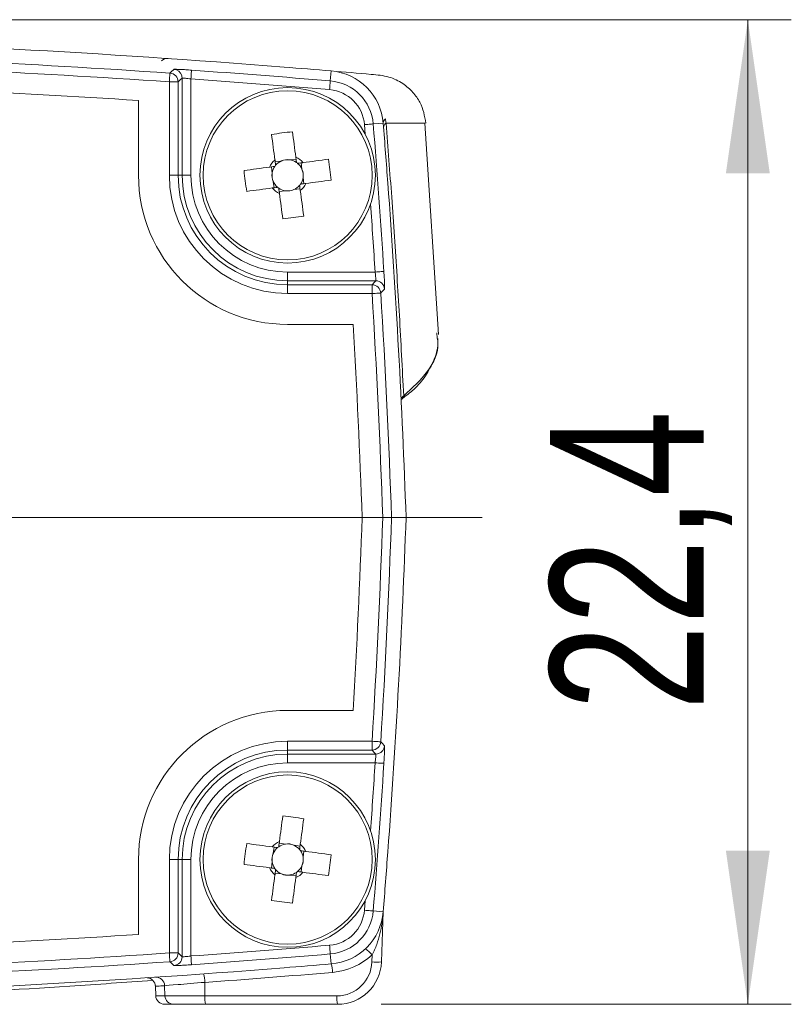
# Model space of a CAD drawing. Header units: millimetres. Extents: x -72 to 415, y 5 to 292.
# Tile 47 of 59: x 289 to 306, y 105 to 127. Entities that reach past the tile are written whole.
import ezdxf

# ---------------------------------------------------------------- set-up
doc = ezdxf.new("R2010")
doc.units = ezdxf.units.MM
doc.linetypes.add('CENTERX2', pattern=[20.32, 12.7, -2.54, 2.54, -2.54])
doc.styles.add('SLDTEXTSTYLE0', font='TXT', dxfattribs={"width": 0.75})
doc.dimstyles.new('SLDDIMSTYLE2', dxfattribs={"dimtxt": 3.5, "dimasz": 3.5, "dimexe": 0, "dimexo": 0.0625, "dimgap": 0.875, "dimtad": 1, "dimdec": 1, "dimrnd": 1e-09, "dimzin": 12, "dimdsep": 46, "dimtxsty": 'SLDTEXTSTYLE0', "dimsah": 1, "dimcen": 0.09, "dimadec": 0, "dimazin": 3, "dimtfac": 1, "dimtmove": 0, "dimatfit": 0, "dimfxl": 1, "dimfrac": 2, "dimtolj": 1, "dimtzin": 12, "dimarcsym": 0})

# ---------------------------------------------------------------- blocks, each defined once
blk = doc.blocks.new('_D_3')
at = {"color": 7, "linetype": 'Continuous', "lineweight": 0}
for p, q in [((283.485, 127.165), (306.455, 127.165)), ((305.464, 127.165), (305.464, 104.717)), ((297.101, 104.717), (306.455, 104.717))]:
    blk.add_line(p, q, dxfattribs=at)
for points in [[(305.464, 127.165), (304.964, 123.665), (305.964, 123.665)], [(305.464, 104.717), (305.964, 108.217), (304.964, 108.217)]]:
    blk.add_solid(points, dxfattribs=at)
at = {"color": 7, "linetype": 'Continuous', "lineweight": 0, "insert": (300.953, 111.415), "char_height": 3.5, "attachment_point": 1, "rotation": 90, "style": 'SLDTEXTSTYLE0'}
blk.add_mtext('22,4', dxfattribs=at)

msp = doc.modelspace()

# ---------------------------------------------------------------- linework, layer by layer
at = {"color": 7, "linetype": 'Continuous', "lineweight": 15}
for p, q in [((295.944, 125.77), (295.963, 125.997)), ((292.274, 125.747), (292.474, 125.747)), ((292.274, 125.747), (292.274, 123.617)), ((292.474, 123.617), (292.474, 125.747)), ((292.566, 125.833), (292.566, 123.617)), ((292.766, 123.617), (292.766, 125.815)), ((291.571, 123.617), (291.571, 125.323)), ((296.922, 124.788), (297.149, 124.806)), ((298.409, 119.986), (298.097, 124.807)), ((294.829, 123.943), (294.688, 123.924)), ((295.163, 123.988), (295.022, 123.969)), ((294.6, 123.81), (294.619, 123.668)), ((295.297, 123.759), (295.278, 123.9)), ((292.274, 123.617), (292.474, 123.617)), ((292.566, 123.617), (292.474, 123.617)), ((292.566, 123.617), (292.766, 123.617)), ((294.645, 123.476), (294.664, 123.334)), ((295.342, 123.424), (295.323, 123.566)), ((294.778, 123.246), (294.92, 123.265)), ((295.112, 123.291), (295.254, 123.31)), ((296.966, 121.412), (294.971, 121.412)), ((294.971, 121.212), (294.971, 121.412)), ((294.971, 121.212), (296.981, 121.212)), ((294.971, 121.212), (294.971, 121.12)), ((296.895, 121.12), (294.971, 121.12)), ((294.971, 120.92), (294.971, 121.12)), ((296.895, 120.92), (296.895, 121.12)), ((294.971, 120.92), (296.895, 120.92)), ((296.466, 120.217), (294.971, 120.217)), ((298.371, 120.022), (298.384, 119.901)), ((297.589, 118.524), (297.592, 118.525)), ((297.34, 115.817), (297.671, 115.817)), ((294.971, 111.417), (296.466, 111.417)), ((294.971, 110.514), (294.971, 110.714)), ((296.895, 110.714), (294.971, 110.714)), ((296.895, 110.514), (296.895, 110.714)), ((294.971, 110.514), (296.895, 110.514)), ((294.971, 110.422), (294.971, 110.514)), ((296.981, 110.422), (294.971, 110.422)), ((294.971, 110.222), (294.971, 110.422)), ((294.971, 110.222), (296.966, 110.222)), ((294.664, 108.3), (294.645, 108.159)), ((294.92, 108.369), (294.778, 108.388)), ((295.254, 108.324), (295.112, 108.343)), ((295.323, 108.068), (295.342, 108.21)), ((291.571, 106.311), (291.571, 108.017)), ((292.274, 108.017), (292.274, 105.887)), ((292.474, 108.017), (292.274, 108.017)), ((292.474, 105.887), (292.474, 108.017)), ((292.566, 108.017), (292.474, 108.017)), ((292.566, 108.017), (292.566, 105.801)), ((292.766, 108.017), (292.566, 108.017)), ((292.766, 105.819), (292.766, 108.017)), ((294.619, 107.966), (294.6, 107.824)), ((295.278, 107.734), (295.297, 107.876)), ((294.688, 107.71), (294.829, 107.691)), ((295.022, 107.665), (295.163, 107.646)), ((296.922, 106.846), (297.149, 106.828)), ((297.109, 105.682), (297.149, 106.823)), ((292.474, 105.887), (292.274, 105.887)), ((295.944, 105.864), (295.963, 105.637)), ((296.898, 105.846), (296.892, 105.682)), ((291.956, 105.134), (291.954, 105.153)), ((291.956, 105.129), (291.956, 105.128)), ((291.956, 105.128), (291.964, 104.91)), ((292.167, 105.142), (292.175, 104.91)), ((293.082, 105.218), (293.083, 104.91)), ((293.083, 104.91), (292.175, 104.91)), ((296.093, 104.91), (293.083, 104.91)), ((292.164, 104.717), (292.373, 104.717)), ((292.373, 104.717), (293.101, 104.717)), ((293.101, 104.717), (296.11, 104.717))]:
    msp.add_line(p, q, dxfattribs=at)
at = {"color": 8, "linetype": 'Continuous', "lineweight": 15}
for p, q in [((296.723, 124.772), (296.741, 124.548)), ((296.741, 107.086), (296.723, 106.862)), ((292.175, 104.91), (291.964, 104.91))]:
    msp.add_line(p, q, dxfattribs=at)
at = {"color": 7, "linetype": 'CENTERX2', "lineweight": 0}
msp.add_line((299.408, 115.817), (254.476, 115.817), dxfattribs=at)
at = {"color": 7, "linetype": 'Continuous', "lineweight": 15, "flags": 128}
for points in [[(292.274, 125.747), (292.276, 125.785), (292.279, 125.822), (292.281, 125.856), (292.283, 125.886), (292.285, 125.911), (292.286, 125.93), (292.287, 125.942), (292.287, 125.946)], [(292.379, 126.032), (292.369, 126.022), (292.327, 125.983), (292.287, 125.946)], [(292.766, 125.815), (292.768, 125.853), (292.771, 125.89), (292.773, 125.924), (292.775, 125.954), (292.777, 125.979), (292.778, 125.998), (292.779, 126.01), (292.78, 126.015)], [(292.474, 125.747), (292.52, 125.79), (292.566, 125.833)], [(292.556, 125.895), (292.562, 125.87), (292.566, 125.833)], [(295.927, 125.57), (295.93, 125.609), (295.933, 125.645), (295.936, 125.679), (295.939, 125.709), (295.941, 125.734), (295.942, 125.753), (295.943, 125.765), (295.944, 125.77)], [(295.158, 124.029), (295.148, 124.103), (295.138, 124.177), (295.128, 124.25), (295.119, 124.323), (295.109, 124.395), (295.099, 124.468), (295.09, 124.539), (295.08, 124.61)], [(296.723, 124.772), (296.761, 124.775), (296.798, 124.778), (296.832, 124.781), (296.862, 124.783), (296.887, 124.785), (296.905, 124.787), (296.917, 124.788), (296.922, 124.788)], [(294.604, 124.547), (294.614, 124.476), (294.623, 124.404), (294.633, 124.332), (294.643, 124.259), (294.652, 124.186), (294.662, 124.113), (294.672, 124.039), (294.682, 123.966)], [(295.901, 123.984), (295.829, 123.974), (295.758, 123.964), (295.685, 123.955), (295.613, 123.945), (295.54, 123.935), (295.467, 123.925), (295.393, 123.916), (295.319, 123.906)], [(294.559, 123.804), (294.485, 123.794), (294.411, 123.784), (294.338, 123.775), (294.265, 123.765), (294.192, 123.755), (294.12, 123.745), (294.049, 123.736), (293.977, 123.726)], [(295.383, 123.43), (295.457, 123.44), (295.53, 123.45), (295.604, 123.46), (295.677, 123.469), (295.749, 123.479), (295.821, 123.489), (295.893, 123.498), (295.964, 123.508)], [(294.041, 123.251), (294.112, 123.26), (294.184, 123.27), (294.256, 123.279), (294.329, 123.289), (294.402, 123.299), (294.475, 123.309), (294.548, 123.318), (294.622, 123.328)], [(295.337, 122.687), (295.328, 122.758), (295.318, 122.83), (295.308, 122.902), (295.299, 122.975), (295.289, 123.048), (295.279, 123.121), (295.269, 123.195), (295.259, 123.269)], [(294.784, 123.205), (294.794, 123.131), (294.803, 123.058), (294.813, 122.984), (294.823, 122.911), (294.833, 122.839), (294.842, 122.767), (294.852, 122.695), (294.861, 122.624)], [(296.966, 121.412), (297.005, 121.414), (297.041, 121.417), (297.076, 121.419), (297.106, 121.421), (297.13, 121.422), (297.149, 121.424), (297.161, 121.424), (297.166, 121.425)], [(296.981, 121.212), (296.938, 121.166), (296.895, 121.12)], [(297.094, 120.932), (297.104, 120.943), (297.144, 120.985), (297.181, 121.024)], [(296.895, 120.92), (296.933, 120.922), (296.97, 120.925), (297.004, 120.927), (297.034, 120.929), (297.059, 120.93), (297.078, 120.931), (297.09, 120.932), (297.094, 120.932)], [(296.895, 110.714), (296.933, 110.712), (296.97, 110.709), (297.004, 110.707), (297.034, 110.705), (297.059, 110.704), (297.078, 110.703), (297.09, 110.702), (297.094, 110.702)], [(297.181, 110.61), (297.171, 110.62), (297.132, 110.662), (297.094, 110.702)], [(296.895, 110.514), (296.938, 110.468), (296.981, 110.422)], [(297.166, 110.209), (297.161, 110.21), (297.149, 110.211), (297.13, 110.212), (297.106, 110.213), (297.076, 110.215), (297.041, 110.217), (297.005, 110.22), (296.966, 110.222)], [(297.045, 110.433), (297.019, 110.426), (296.981, 110.422)], [(294.861, 109.01), (294.852, 108.939), (294.842, 108.868), (294.833, 108.795), (294.823, 108.723), (294.813, 108.65), (294.803, 108.577), (294.794, 108.503), (294.784, 108.429)], [(295.259, 108.366), (295.269, 108.439), (295.279, 108.513), (295.289, 108.586), (295.299, 108.659), (295.308, 108.732), (295.318, 108.804), (295.328, 108.876), (295.337, 108.947)], [(294.622, 108.306), (294.548, 108.316), (294.475, 108.325), (294.402, 108.335), (294.329, 108.345), (294.256, 108.355), (294.184, 108.364), (294.112, 108.374), (294.041, 108.384)], [(295.964, 108.126), (295.893, 108.136), (295.821, 108.145), (295.749, 108.155), (295.677, 108.165), (295.604, 108.175), (295.53, 108.184), (295.457, 108.194), (295.383, 108.204)], [(293.977, 107.908), (294.049, 107.898), (294.12, 107.889), (294.192, 107.879), (294.265, 107.869), (294.338, 107.86), (294.411, 107.85), (294.485, 107.84), (294.559, 107.83)], [(294.682, 107.669), (294.672, 107.595), (294.662, 107.521), (294.652, 107.448), (294.643, 107.375), (294.633, 107.302), (294.623, 107.23), (294.614, 107.158), (294.604, 107.087)], [(295.08, 107.024), (295.09, 107.095), (295.099, 107.167), (295.109, 107.239), (295.119, 107.311), (295.128, 107.384), (295.138, 107.458), (295.148, 107.531), (295.158, 107.605)], [(295.319, 107.728), (295.393, 107.718), (295.467, 107.709), (295.54, 107.699), (295.613, 107.689), (295.685, 107.679), (295.758, 107.67), (295.829, 107.66), (295.901, 107.651)], [(296.922, 106.846), (296.917, 106.846), (296.905, 106.847), (296.887, 106.849), (296.862, 106.851), (296.832, 106.853), (296.798, 106.856), (296.761, 106.859), (296.723, 106.862)], [(295.944, 105.864), (295.943, 105.869), (295.942, 105.881), (295.941, 105.9), (295.939, 105.925), (295.936, 105.955), (295.933, 105.989), (295.93, 106.025), (295.927, 106.064)], [(292.287, 105.688), (292.287, 105.692), (292.286, 105.704), (292.285, 105.723), (292.283, 105.748), (292.281, 105.778), (292.279, 105.812), (292.276, 105.849), (292.274, 105.887)], [(292.566, 105.801), (292.52, 105.844), (292.474, 105.887)], [(292.78, 105.62), (292.779, 105.624), (292.778, 105.636), (292.777, 105.655), (292.775, 105.68), (292.773, 105.71), (292.771, 105.744), (292.768, 105.781), (292.766, 105.819)], [(292.287, 105.688), (292.298, 105.678), (292.34, 105.639), (292.379, 105.602)]]:
    msp.add_lwpolyline(points, dxfattribs=at)
at = {"color": 7, "linetype": 'Continuous', "lineweight": 15}
for centre, radius in [((294.971, 123.617), 2), ((294.971, 123.617), 1.928), ((294.971, 108.017), 2), ((294.971, 108.017), 1.928)]:
    msp.add_circle(centre, radius, dxfattribs=at)
for centre, radius, start, end in [((276.471, -105.183), 232, 85.44631, 88.49683), ((276.471, -105.183), 231.67, 86.08523, 88.46173), ((276.471, -105.183), 231.47, 86.08523, 88.46173), ((292.231, 126.081), 0.2, 86.1014, 134), ((292.274, 125.747), 0.2, 0.0429, 86.0422), ((276.471, -105.183), 231.772, 85.18047, 85.96498), ((276.471, -105.183), 232, 85.18047, 85.44631), ((295.854, 124.701), 1.3, 4.6392, 85.1805), ((276.471, -105.183), 231, 86.25202, 88.41162), ((276.471, -105.183), 231.572, 85.18047, 85.96498), ((295.854, 124.701), 1.072, 4.6392, 85.1805), ((295.854, 124.701), 0.872, 4.6392, 85.1805), ((297.264, 124.808), 0.115, 123.651, 180.8559), ((295.78, 117.567), 7.078, 95.6746, 99.5607), ((102.29, 108.994), 195.272, 3.64974, 4.63923), ((102.29, 108.994), 195.5, 4.23725, 4.63923), ((294.971, 123.617), 0.453, 129.6455, 155.5898), ((294.971, 123.617), 0.356, 113.4498, 140.08), ((294.971, 123.617), 0.355, 81.7855, 113.4498), ((294.971, 123.617), 0.355, 55.1553, 81.7855), ((294.971, 123.617), 0.453, 39.6455, 65.5898), ((288.92, 122.808), 7.079, 5.6748, 9.5606), ((301.02, 124.426), 7.078, 185.6744, 189.5609), ((294.971, 123.617), 0.356, 145.1553, 171.7855), ((294.971, 123.617), 0.356, 140.08, 145.1553), ((294.971, 123.617), 0.355, 50.08, 55.1553), ((294.971, 123.617), 0.355, 23.4498, 50.08), ((294.971, 123.617), 0.355, 351.7855, 23.4498), ((294.971, 123.617), 3.4, 180, 270), ((294.971, 123.617), 2.697, 180, 270), ((294.971, 123.617), 2.497, 180, 270), ((294.971, 123.617), 2.405, 180, 270), ((294.971, 123.617), 2.205, 180, 270), ((294.971, 123.617), 0.355, 171.7855, 203.4498), ((294.971, 123.617), 0.356, 203.4498, 230.08), ((294.971, 123.617), 0.356, 325.1553, 351.7855), ((294.971, 123.617), 0.453, 219.6455, 245.5898), ((294.971, 123.617), 0.356, 230.08, 235.1553), ((294.971, 123.617), 0.356, 235.1553, 261.7855), ((294.971, 123.617), 0.356, 261.7855, 293.4498), ((294.971, 123.617), 0.356, 293.4498, 320.08), ((294.971, 123.617), 0.356, 320.08, 325.1553), ((294.971, 123.617), 0.453, 309.6455, 335.5898), ((102.29, 108.994), 195.5, 2, 4.23725), ((294.162, 129.667), 7.078, 275.6746, 279.5608), ((296.895, 120.92), 0.2, 3.5496, 89.9576), ((296.981, 121.012), 0.2, 3.5743, 89.9577), ((102.29, 108.994), 194.97, 2.00544, 3.50685), ((102.29, 108.994), 195.17, 2.00338, 3.50685), ((102.29, 108.994), 194.5, 2.01029, 3.30786), ((102.29, 122.64), 194.5, 356.69214, 357.98971), ((102.29, 122.64), 194.97, 356.49315, 357.99456), ((102.29, 122.64), 195.17, 356.49315, 357.99662), ((102.29, 122.64), 195.5, 355.76275, 358), ((294.971, 108.017), 3.4, 90, 180), ((294.971, 108.017), 2.697, 90, 180), ((296.895, 110.714), 0.2, 270.0424, 356.4504), ((294.971, 108.017), 2.497, 90, 180), ((294.971, 108.017), 2.405, 90, 180), ((294.971, 108.017), 2.205, 90, 180), ((102.29, 122.64), 195.272, 355.36077, 356.35026), ((294.162, 101.967), 7.078, 80.4392, 84.3254), ((294.971, 108.017), 0.453, 114.4102, 140.3545), ((301.02, 107.208), 7.078, 170.4391, 174.3256), ((294.971, 108.017), 0.356, 129.92, 156.5502), ((294.971, 108.017), 0.356, 124.8447, 129.92), ((294.971, 108.017), 0.356, 98.2145, 124.8447), ((294.971, 108.017), 0.356, 66.5502, 98.2145), ((294.971, 108.017), 0.356, 39.92, 66.5502), ((294.971, 108.017), 0.356, 34.8447, 39.92), ((294.971, 108.017), 0.453, 24.4102, 50.3545), ((294.971, 108.017), 0.356, 8.2145, 34.8447), ((294.971, 108.017), 0.355, 156.5502, 188.2145), ((294.971, 108.017), 0.355, 336.5502, 8.2145), ((288.92, 108.826), 7.079, 350.4394, 354.3252), ((102.29, 122.64), 195.5, 355.36077, 355.76275), ((294.971, 108.017), 0.453, 204.4102, 230.3545), ((294.971, 108.017), 0.356, 188.2145, 214.8447), ((294.971, 108.017), 0.356, 214.8447, 219.92), ((294.971, 108.017), 0.356, 219.92, 246.5502), ((294.971, 108.017), 0.355, 309.92, 336.5502), ((294.971, 108.017), 0.355, 246.5502, 278.2145), ((294.971, 108.017), 0.355, 278.2145, 304.8447), ((294.971, 108.017), 0.453, 294.4102, 320.3545), ((294.971, 108.017), 0.355, 304.8447, 309.92), ((295.78, 114.067), 7.078, 260.4393, 264.3254), ((295.854, 106.933), 0.872, 274.8195, 355.3608), ((295.854, 106.933), 1.072, 274.8195, 355.3608), ((295.854, 106.933), 1.3, 274.8195, 355.3608), ((297.281, 106.817), 0.133, 175.383, 179.2567), ((276.471, 336.817), 231, 271.58838, 273.74798), ((276.471, 336.817), 231.572, 274.03502, 274.81953), ((296.416, 105.466), 0.613, 38.2842, 57.7688), ((276.471, 336.817), 231.47, 271.53827, 273.91477), ((292.274, 105.887), 0.2, 273.9578, 359.9571), ((292.366, 105.801), 0.2, 273.9785, 359.9571), ((276.471, 336.817), 231.772, 274.03502, 274.81953), ((295.871, 106.94), 1.5, 274.8195, 313.1963), ((276.471, 336.817), 232, 271.50317, 274.55369), ((276.471, 336.817), 231.67, 271.53827, 273.91477), ((276.471, 336.817), 232, 274.55369, 274.81953), ((295.445, 105.446), 0.552, 359.9047, 20.2769), ((296.093, 105.71), 0.8, 270, 358), ((296.11, 105.717), 1, 270, 358), ((297.001, 107.15), 1.472, 265.7673, 274.2327), ((291.757, 105.121), 0.2, 2.0161, 86.7013), ((291.968, 105.136), 0.199, 1.7509, 93.5094), ((292.529, 105.225), 0.553, 359.2024, 19.5082), ((276.488, 336.824), 232.2, 274.09816, 274.81953), ((292.164, 104.917), 0.2, 182, 270), ((292.374, 104.916), 0.199, 181.6835, 269.7092), ((293.644, 104.863), 0.562, 175.2306, 195.0841), ((296.653, 104.863), 0.562, 175.23, 195.0835)]:
    msp.add_arc(centre, radius, start, end, dxfattribs=at)
at = {"color": 8, "linetype": 'Continuous', "lineweight": 15}
for centre, radius, start, end in [((292.366, 125.833), 0.2, 18.1368, 86.0197), ((102.29, 108.994), 195.072, 3.64974, 4.10665), ((297.544, 118.581), 0.0738, 310.695, 7.9197), ((296.981, 110.622), 0.2, 288.5591, 356.4254), ((102.29, 122.64), 195.072, 355.89335, 356.35026)]:
    msp.add_arc(centre, radius, start, end, dxfattribs=at)
at = {"color": 7, "linetype": 'Continuous', "lineweight": 15}
for centre, major_axis, start_param, end_param in [((294.965, 123.661), (-0.042, 0.311), 5.965618, 6.600753), ((295.014, 123.623), (0.311, 0.042), 5.965618, 6.600753), ((294.927, 123.611), (0.311, 0.042), 2.824025, 3.45916), ((294.977, 123.573), (-0.042, 0.311), 2.824025, 3.45916), ((294.977, 108.061), (0.042, 0.311), 5.965618, 6.600753), ((294.927, 108.023), (0.311, -0.042), 2.824025, 3.45916), ((295.014, 108.011), (0.311, -0.042), 5.965618, 6.600753), ((294.965, 107.973), (0.042, 0.311), 2.824025, 3.45916)]:
    msp.add_ellipse(centre, major_axis=major_axis, ratio=0.990116, start_param=start_param, end_param=end_param, dxfattribs=at)
for points, knots in [([(292.379, 126.032), (292.382, 126.033), (292.388, 126.034), (292.434, 126.034), (292.525, 126.03), (292.645, 126.024), (292.735, 126.018), (292.78, 126.015)], [0, 0, 0, 0, 0.126355, 0.344079, 0.56238, 0.781179, 1, 1, 1, 1]), ([(298.125, 124.806), (298.094, 124.968), (298.048, 125.213), (297.836, 125.513), (297.608, 125.718), (297.283, 125.881), (296.706, 125.934), (296.267, 125.971), (295.963, 125.997)], [0, 0, 0, 0, 0.221946, 0.336205, 0.453945, 0.576571, 0.706738, 1, 1, 1, 1]), ([(292.566, 125.833), (292.567, 125.833), (292.57, 125.835), (292.593, 125.834), (292.638, 125.831), (292.698, 125.824), (292.743, 125.818), (292.766, 125.815)], [0, 0, 0, 0, 0.126162, 0.343432, 0.561445, 0.780427, 1, 1, 1, 1]), ([(297.214, 124.806), (297.214, 124.807), (297.21, 124.838), (297.205, 124.871), (297.201, 124.904)], [0, 0, 0, 0, 0.000433, 1, 1, 1, 1]), ([(297.158, 124.697), (297.158, 124.707), (297.158, 124.726), (297.169, 124.755), (297.187, 124.783), (297.206, 124.798), (297.215, 124.806)], [0, 0, 0, 0, 0.250031, 0.500042, 0.750036, 1, 1, 1, 1]), ([(298.096, 124.806), (298.104, 124.806), (298.128, 124.806), (297.975, 124.806), (297.702, 124.806), (297.377, 124.806), (297.214, 124.806)], [0, 0, 0, 0, 0.133945, 0.421783, 0.710512, 1, 1, 1, 1]), ([(297.617, 118.591), (297.601, 118.9), (297.556, 119.809), (297.467, 121.318), (297.35, 123.081), (297.259, 124.243), (297.215, 124.806)], [0, 0, 0, 0, 0.149055, 0.438584, 0.728113, 1, 1, 1, 1]), ([(294.682, 123.966), (294.683, 123.961), (294.686, 123.934), (294.691, 123.895), (294.696, 123.858), (294.698, 123.845)], [0, 0, 0, 0, 0.117451, 0.709464, 1, 1, 1, 1]), ([(295.174, 123.909), (295.172, 123.921), (295.167, 123.959), (295.162, 123.998), (295.158, 124.025), (295.158, 124.029)], [0, 0, 0, 0, 0.290536, 0.882549, 1, 1, 1, 1]), ([(294.679, 123.82), (294.667, 123.819), (294.629, 123.813), (294.59, 123.808), (294.563, 123.805), (294.559, 123.804)], [0, 0, 0, 0, 0.290536, 0.88255, 1, 1, 1, 1]), ([(295.319, 123.906), (295.315, 123.905), (295.288, 123.902), (295.249, 123.896), (295.211, 123.891), (295.199, 123.89)], [0, 0, 0, 0, 0.11745, 0.709464, 1, 1, 1, 1]), ([(294.622, 123.328), (294.627, 123.329), (294.654, 123.332), (294.693, 123.338), (294.73, 123.343), (294.743, 123.344)], [0, 0, 0, 0, 0.117451, 0.709464, 1, 1, 1, 1]), ([(294.768, 123.325), (294.769, 123.313), (294.774, 123.275), (294.78, 123.236), (294.783, 123.209), (294.784, 123.205)], [0, 0, 0, 0, 0.290536, 0.882549, 1, 1, 1, 1]), ([(295.259, 123.269), (295.259, 123.273), (295.255, 123.3), (295.25, 123.339), (295.245, 123.377), (295.243, 123.389)], [0, 0, 0, 0, 0.117451, 0.709464, 1, 1, 1, 1]), ([(295.263, 123.414), (295.275, 123.416), (295.312, 123.421), (295.351, 123.426), (295.378, 123.429), (295.383, 123.43)], [0, 0, 0, 0, 0.290536, 0.882549, 1, 1, 1, 1]), ([(296.981, 121.212), (296.982, 121.215), (296.984, 121.22), (296.982, 121.256), (296.978, 121.308), (296.972, 121.363), (296.968, 121.399), (296.966, 121.412)], [0, 0, 0, 0, 0.217395, 0.434755, 0.652365, 0.870723, 1, 1, 1, 1]), ([(297.166, 121.425), (297.167, 121.398), (297.172, 121.327), (297.178, 121.217), (297.182, 121.113), (297.183, 121.041), (297.182, 121.03), (297.181, 121.024)], [0, 0, 0, 0, 0.12888, 0.346936, 0.56467, 0.782361, 1, 1, 1, 1]), ([(297.586, 118.528), (297.676, 118.595), (297.881, 118.749), (298.129, 119.044), (298.314, 119.396), (298.405, 119.689), (298.399, 119.855), (298.397, 119.893)], [0, 0, 0, 0, 0.1878703, 0.4268994, 0.6783909, 0.9258973, 1, 1, 1, 1]), ([(297.559, 118.489), (297.559, 118.488), (297.56, 118.488), (297.557, 118.497), (297.584, 118.518), (297.592, 118.525)], [0, 0, 0, 0, 0.287971, 0.761508, 1, 1, 1, 1]), ([(297.559, 118.489), (297.561, 118.505), (297.564, 118.536), (297.589, 118.571), (297.611, 118.587), (297.617, 118.591)], [0, 0, 0, 0, 0.414507, 0.829153, 1, 1, 1, 1]), ([(297.14, 115.817), (297.144, 115.817), (297.157, 115.817), (297.192, 115.817), (297.244, 115.817), (297.296, 115.817), (297.332, 115.817), (297.338, 115.817), (297.34, 115.817)], [0, 0, 0, 0, 0.034763, 0.127189, 0.345522, 0.563724, 0.781858, 1, 1, 1, 1]), ([(297.181, 110.61), (297.181, 110.608), (297.183, 110.602), (297.183, 110.555), (297.18, 110.465), (297.174, 110.345), (297.169, 110.255), (297.166, 110.209)], [0, 0, 0, 0, 0.126555, 0.344326, 0.562578, 0.781273, 1, 1, 1, 1]), ([(296.966, 110.222), (296.969, 110.245), (296.975, 110.29), (296.98, 110.35), (296.983, 110.395), (296.983, 110.418), (296.982, 110.421), (296.981, 110.422)], [0, 0, 0, 0, 0.219308, 0.438112, 0.656117, 0.873559, 1, 1, 1, 1]), ([(294.784, 108.429), (294.783, 108.425), (294.78, 108.398), (294.774, 108.359), (294.769, 108.321), (294.768, 108.309)], [0, 0, 0, 0, 0.1174505, 0.7094635, 1, 1, 1, 1]), ([(294.743, 108.29), (294.73, 108.291), (294.693, 108.296), (294.654, 108.302), (294.627, 108.305), (294.622, 108.306)], [0, 0, 0, 0, 0.290536, 0.882549, 1, 1, 1, 1]), ([(295.243, 108.245), (295.245, 108.258), (295.25, 108.295), (295.255, 108.334), (295.259, 108.361), (295.259, 108.366)], [0, 0, 0, 0, 0.290536, 0.882549, 1, 1, 1, 1]), ([(295.383, 108.204), (295.378, 108.205), (295.351, 108.208), (295.312, 108.213), (295.275, 108.219), (295.263, 108.22)], [0, 0, 0, 0, 0.117451, 0.709464, 1, 1, 1, 1]), ([(294.559, 107.83), (294.563, 107.829), (294.59, 107.826), (294.629, 107.821), (294.667, 107.816), (294.679, 107.814)], [0, 0, 0, 0, 0.11745, 0.709464, 1, 1, 1, 1]), ([(294.698, 107.789), (294.696, 107.777), (294.691, 107.739), (294.686, 107.7), (294.683, 107.673), (294.682, 107.669)], [0, 0, 0, 0, 0.290536, 0.882549, 1, 1, 1, 1]), ([(295.158, 107.605), (295.158, 107.609), (295.162, 107.636), (295.167, 107.675), (295.172, 107.713), (295.174, 107.725)], [0, 0, 0, 0, 0.117451, 0.709464, 1, 1, 1, 1]), ([(295.199, 107.744), (295.211, 107.743), (295.249, 107.738), (295.288, 107.732), (295.315, 107.729), (295.319, 107.728)], [0, 0, 0, 0, 0.290536, 0.88255, 1, 1, 1, 1]), ([(296.898, 105.846), (296.939, 105.922), (296.973, 106), (297.032, 106.161), (297.056, 106.242), (297.096, 106.406), (297.112, 106.488), (297.13, 106.613), (297.135, 106.654), (297.141, 106.717), (297.143, 106.737), (297.146, 106.768), (297.146, 106.779), (297.148, 106.799), (297.148, 106.81), (297.149, 106.819)], [0, 0, 0, 0, 0.25, 0.25, 0.5, 0.5, 0.75, 0.75, 0.875, 0.875, 0.9375, 0.9375, 0.96875, 0.96875, 1, 1, 1, 1]), ([(297.149, 106.819), (297.149, 106.82), (297.149, 106.821), (297.149, 106.822), (297.149, 106.822), (297.149, 106.823), (297.149, 106.823), (297.149, 106.823), (297.149, 106.823), (297.149, 106.823)], [0, 0, 0, 0, 0.000004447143, 0.000004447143, 0.000004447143, 0.000006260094, 0.000006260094, 0.000006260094, 0.000007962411, 0.000007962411, 0.000007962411, 0.000007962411]), ([(292.766, 105.819), (292.752, 105.817), (292.717, 105.812), (292.662, 105.806), (292.61, 105.801), (292.574, 105.799), (292.568, 105.801), (292.566, 105.801)], [0, 0, 0, 0, 0.129796, 0.348236, 0.565737, 0.782869, 1, 1, 1, 1]), ([(292.78, 105.62), (292.753, 105.618), (292.682, 105.613), (292.571, 105.606), (292.468, 105.601), (292.396, 105.599), (292.385, 105.601), (292.379, 105.602)], [0, 0, 0, 0, 0.129287, 0.347307, 0.564925, 0.782484, 1, 1, 1, 1]), ([(282.613, 104.816), (285.08, 104.893), (288.179, 104.989), (291.263, 105.218), (291.892, 105.264)], [0, 0, 0, 0, 0.7958871, 1, 1, 1, 1]), ([(292.167, 105.142), (292.2, 105.144), (292.309, 105.153), (292.641, 105.18), (292.855, 105.198), (293.082, 105.218)], [0, 0, 0, 0, 0.5, 0.5, 1, 1, 1, 1])]:
    msp.add_open_spline(points, degree=3, knots=knots, dxfattribs=at)
at = {"color": 8, "linetype": 'Continuous', "lineweight": 15}
for points, knots in [([(298.384, 119.901), (298.39, 119.862), (298.427, 119.605), (298.2, 119.119), (297.814, 118.77), (297.617, 118.591)], [0, 0, 0, 0, 0.082257, 0.53239, 1, 1, 1, 1]), ([(291.958, 105.128), (291.966, 105.128), (291.982, 105.129), (292.105, 105.138), (292.167, 105.142)], [0, 0, 0, 0, 0.494718, 1, 1, 1, 1])]:
    msp.add_open_spline(points, degree=3, knots=knots, dxfattribs=at)

# ---------------------------------------------------------------- dimensions: what is measured, and where the dimension line sits
at = {"color": 7, "linetype": 'Continuous', "lineweight": 0}
dim = msp.add_linear_dim(base=(305.464, 104.717), p1=(282.494, 127.165), p2=(296.11, 104.717), angle=90, dimstyle='SLDDIMSTYLE2', dxfattribs=at)
dim.commit()
dim.dimension.update_dxf_attribs({"geometry": '_D_3', "text_midpoint": (305.464, 115.941), "dimtype": 160})

doc.saveas('drawing.dxf')
